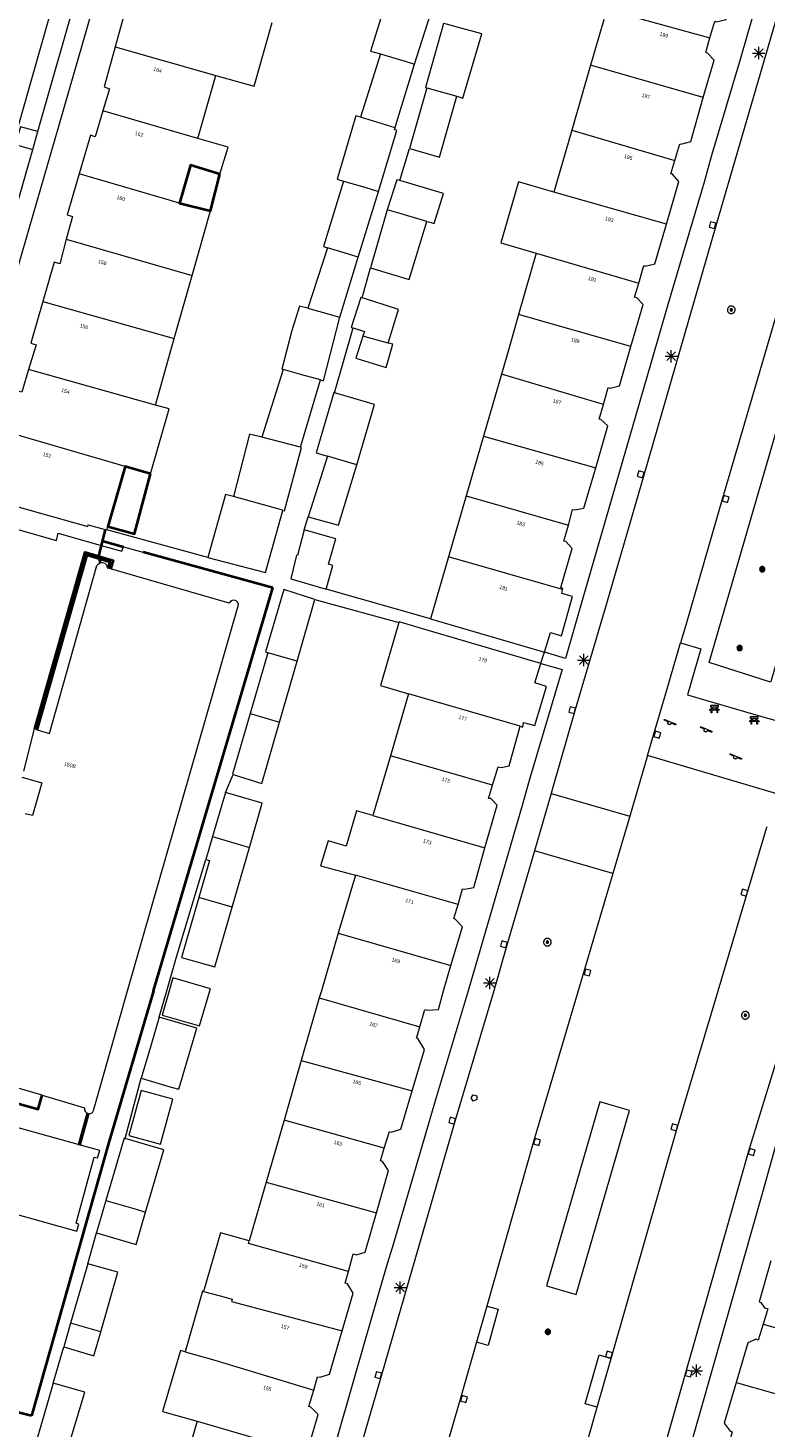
# Model space of a CAD drawing. Header units: metres. Extents: x 135779 to 137489, y 452643 to 455118.
# Tile 54 of 256: x 136502 to 136562, y 452965 to 453078. Entities that reach past the tile are written whole.
import ezdxf
from ezdxf.enums import TextEntityAlignment as Align

# ---------------------------------------------------------------- set-up
doc = ezdxf.new("R2010")
doc.units = ezdxf.units.M
doc.linetypes.add('DGN_Style_4', pattern=[89.853097, 44.898487, -22.449243, 0.056123, -22.449243])
for name, color, linetype, lineweight in [('KTop_BTD_Groenvoorziening', 62, 'Continuous', 13), ('KTop_BTD_Groenvoorziening_gras- en kruidachtigen', 62, 'Continuous', 13), ('KTop_GBI_Luifel', 40, 'Continuous', 40), ('KTop_GBI_Toegangstrap', 40, 'Continuous', 40), ('KTop_NAR_Huisnummer (t)', 7, 'Continuous', 13), ('KTop_NAR_Huisnummer tijdelijk (t)', 7, 'Continuous', 13), ('KTop_OBW_Overig Plus', 1, 'Continuous', 13), ('KTop_OTD_Open verharding', 15, 'Continuous', 13), ('KTop_PAL_Lichtmast', 40, 'Continuous', 13), ('KTop_PND_Grondvlaksituatie van BAG-pand [tachy]', 1, 'Continuous', 13), ('KTop_PND_Pandscheiding', 40, 'Continuous', 13), ('KTop_PUT_Brandkraan of -put', 1, 'Continuous', 13), ('KTop_PUT_Inspectie- of rioolput', 15, 'Continuous', 13), ('KTop_PUT_Kolk', 15, 'Continuous', 13), ('KTop_SHD_Hek (l)', 15, 'DGN_Style_4', 40), ('KTop_SHD_Muur', 15, 'Continuous', 13), ('KTop_SHD_Muur (l)', 15, 'Continuous', 40), ('KTop_STM_Bank', 40, 'Continuous', 13), ('KTop_STM_Speelvoorziening', 40, 'Continuous', 13), ('KTop_VGO_Boom', 92, 'Continuous', 13), ('KTop_WGD_Parkeervlak', 251, 'Continuous', 13), ('KTop_WGD_Rijbaan_Lokale weg', 251, 'Continuous', 13), ('KTop_WGD_Rijbaan_Lokale weg_verkeersdrempel', 40, 'Continuous', 13), ('KTop_WGD_Voetpad', 251, 'Continuous', 13), ('KTop_WGD_Voetpad_achterpad', 251, 'Continuous', 13)]:
    doc.layers.add(name, color=color, linetype=linetype, lineweight=lineweight)
doc.styles.add('Style-ROVU', font='ROVU.shx')
doc.styles.add('Style-ROVUCURSIEF', font='ROVUCURSIEF.shx')

# ---------------------------------------------------------------- blocks, each defined once
blk = doc.blocks.new('PAL_Lichtmast')
at = {"layer": 'KTop_PAL_Lichtmast'}
for p, q in [((-0.35, -0.35), (0.35, 0.35)), ((0.35, -0.35), (-0.35, 0.35)), ((0, -0.5), (0, 0.5)), ((-0.5, 0), (0.5, 0))]:
    blk.add_line(p, q, dxfattribs=at)
blk = doc.blocks.new('PUT_Brandkraan_of_-put')
at = {"layer": 'KTop_PUT_Brandkraan of -put'}
for p, q in [((-0.25, 0.03), (0, 0.25)), ((-0.16, -0.25), (-0.25, 0.03)), ((0, 0.25), (0.25, 0.03)), ((0.25, 0.03), (0.16, -0.25)), ((0.16, -0.25), (-0.16, -0.25))]:
    blk.add_line(p, q, dxfattribs=at)
blk = doc.blocks.new('PUT_Inspectie-_of_rioolput')
at = {"layer": 'KTop_PUT_Inspectie- of rioolput', "flags": 128}
for points in [[(0.31, 0), (0.31, 0.03), (0.3, 0.06), (0.29, 0.1), (0.28, 0.13), (0.27, 0.15), (0.25, 0.18), (0.23, 0.21), (0.21, 0.23), (0.18, 0.25), (0.15, 0.27), (0.13, 0.28), (0.1, 0.29), (0.06, 0.3), (0.03, 0.31), (0, 0.31), (-0.03, 0.31), (-0.06, 0.3), (-0.1, 0.29), (-0.13, 0.28), (-0.16, 0.27), (-0.18, 0.25), (-0.21, 0.23), (-0.23, 0.21), (-0.25, 0.18), (-0.27, 0.15), (-0.28, 0.13), (-0.29, 0.1), (-0.3, 0.06), (-0.31, 0.03), (-0.31, 0), (-0.31, -0.03), (-0.3, -0.06), (-0.29, -0.1), (-0.28, -0.13), (-0.27, -0.16), (-0.25, -0.18), (-0.23, -0.21), (-0.21, -0.23), (-0.18, -0.25), (-0.15, -0.27), (-0.13, -0.28), (-0.1, -0.29), (-0.06, -0.3), (-0.03, -0.31), (0, -0.31), (0.03, -0.31), (0.06, -0.3), (0.1, -0.29), (0.13, -0.28), (0.15, -0.27), (0.18, -0.25), (0.21, -0.23), (0.23, -0.21), (0.25, -0.18), (0.27, -0.15), (0.28, -0.13), (0.29, -0.1), (0.3, -0.06), (0.31, -0.03), (0.31, 0)], [(0.1, 0), (0.09, 0.01), (0.09, 0.02), (0.09, 0.03), (0.09, 0.04), (0.08, 0.05), (0.08, 0.06), (0.07, 0.06), (0.06, 0.07), (0.06, 0.08), (0.05, 0.08), (0.04, 0.09), (0.03, 0.09), (0.02, 0.09), (0.01, 0.09), (0, 0.09), (-0.01, 0.09), (-0.02, 0.09), (-0.03, 0.09), (-0.04, 0.09), (-0.05, 0.08), (-0.06, 0.08), (-0.06, 0.07), (-0.07, 0.06), (-0.08, 0.06), (-0.08, 0.05), (-0.09, 0.04), (-0.09, 0.03), (-0.09, 0.02), (-0.09, 0.01), (-0.09, 0), (-0.09, -0.01), (-0.09, -0.02), (-0.09, -0.03), (-0.09, -0.04), (-0.08, -0.05), (-0.08, -0.06), (-0.07, -0.06), (-0.06, -0.07), (-0.06, -0.08), (-0.05, -0.08), (-0.04, -0.09), (-0.03, -0.09), (-0.02, -0.09), (-0.01, -0.09), (0, -0.09), (0.01, -0.09), (0.02, -0.09), (0.03, -0.09), (0.04, -0.09), (0.05, -0.08), (0.06, -0.08), (0.06, -0.07), (0.07, -0.06), (0.08, -0.06), (0.08, -0.05), (0.09, -0.04), (0.09, -0.03), (0.09, -0.02), (0.09, -0.01), (0.1, 0)], [(0.04, 0), (0.03, 0), (0.03, 0.01), (0.03, 0.01), (0.03, 0.01), (0.03, 0.02), (0.03, 0.02), (0.03, 0.02), (0.02, 0.03), (0.02, 0.03), (0.02, 0.03), (0.01, 0.03), (0.01, 0.03), (0.01, 0.03), (0, 0.03), (0, 0.03), (0, 0.03), (-0.01, 0.03), (-0.01, 0.03), (-0.01, 0.03), (-0.02, 0.03), (-0.02, 0.03), (-0.02, 0.03), (-0.03, 0.02), (-0.03, 0.02), (-0.03, 0.02), (-0.03, 0.01), (-0.03, 0.01), (-0.03, 0.01), (-0.03, 0), (-0.03, 0), (-0.03, 0), (-0.03, -0.01), (-0.03, -0.01), (-0.03, -0.01), (-0.03, -0.02), (-0.03, -0.02), (-0.03, -0.02), (-0.02, -0.03), (-0.02, -0.03), (-0.02, -0.03), (-0.01, -0.03), (-0.01, -0.03), (-0.01, -0.03), (0, -0.03), (0, -0.03), (0, -0.03), (0.01, -0.03), (0.01, -0.03), (0.01, -0.03), (0.02, -0.03), (0.02, -0.03), (0.02, -0.03), (0.03, -0.02), (0.03, -0.02), (0.03, -0.02), (0.03, -0.01), (0.03, -0.01), (0.03, -0.01), (0.03, 0), (0.04, 0)], [(0.01, 0.02), (0.01, 0.02), (0.01, 0.02), (0, 0.02), (0, 0.02), (0, 0.02), (0, 0.02), (-0.01, 0.02), (-0.01, 0.02), (-0.01, 0.02), (-0.01, 0.02), (-0.01, 0.02), (-0.02, 0.02), (-0.02, 0.01), (-0.02, 0.01), (-0.02, 0.01), (-0.02, 0.01), (-0.02, 0.01), (-0.02, 0), (-0.02, 0), (-0.02, 0), (-0.02, 0), (-0.02, -0.01), (-0.02, -0.01), (-0.02, -0.01), (-0.02, -0.01), (-0.02, -0.01), (-0.02, -0.02), (-0.01, -0.02), (-0.01, -0.02), (-0.01, -0.02), (-0.01, -0.02), (-0.01, -0.02), (0, -0.02), (0, -0.02), (0, -0.02), (0, -0.02), (0.01, -0.02), (0.01, -0.02), (0.01, -0.02), (0.01, -0.02), (0.01, -0.02), (0.02, -0.02), (0.02, -0.01), (0.02, -0.01), (0.02, -0.01), (0.02, -0.01), (0.02, -0.01), (0.02, 0), (0.02, 0), (0.02, 0), (0.02, 0), (0.02, 0.01), (0.02, 0.01), (0.02, 0.01), (0.02, 0.01), (0.02, 0.01), (0.02, 0.02), (0.01, 0.02), (0.01, 0.02), (0.01, 0.02)]]:
    blk.add_lwpolyline(points, dxfattribs=at)
blk = doc.blocks.new('PUT_Kolk')
at = {"layer": 'KTop_PUT_Kolk', "flags": 128}
blk.add_lwpolyline([(0.22, -0.23), (0.22, 0.22), (-0.23, 0.22), (-0.23, -0.23), (0.22, -0.23)], dxfattribs=at)
blk = doc.blocks.new('STM_Speelvoorziening')
at = {"layer": 'KTop_STM_Speelvoorziening'}
for p, q in [((-0.46, 0.22), (-0.45, 0.23)), ((-0.46, 0.21), (-0.46, 0.22)), ((-0.46, 0.22), (-0.46, 0.22)), ((-0.45, 0.2), (-0.46, 0.21)), ((-0.46, 0.21), (-0.46, 0.21)), ((-0.46, 0.21), (-0.46, 0.21)), ((-0.45, 0.23), (-0.45, 0.24)), ((-0.45, 0.24), (-0.45, 0.24)), ((-0.45, 0.24), (-0.44, 0.24)), ((-0.45, 0.23), (-0.45, 0.23)), ((-0.45, 0.23), (-0.45, 0.23)), ((-0.45, 0.19), (-0.45, 0.2)), ((-0.45, 0.2), (-0.45, 0.2)), ((-0.44, 0.18), (-0.45, 0.19)), ((-0.45, 0.19), (-0.45, 0.19)), ((-0.45, 0.19), (-0.45, 0.19)), ((-0.44, 0.24), (-0.44, 0.25)), ((-0.44, 0.25), (-0.44, 0.25)), ((-0.44, 0.25), (-0.43, 0.25)), ((-0.43, 0.18), (-0.44, 0.18)), ((-0.44, 0.18), (-0.44, 0.18)), ((-0.44, 0.18), (-0.44, 0.18)), ((-0.43, 0.25), (-0.43, 0.25)), ((-0.43, 0.25), (-0.42, 0.25)), ((-0.11, 0.04), (-0.43, 0.18)), ((-0.42, 0.25), (-0.42, 0.25)), ((-0.42, 0.25), (-0.42, 0.25)), ((-0.42, 0.25), (-0.41, 0.25)), ((-0.41, 0.25), (-0.41, 0.25)), ((-0.41, 0.25), (-0.4, 0.25)), ((-0.4, 0.25), (-0.4, 0.25)), ((-0.4, 0.25), (0.03, 0.07)), ((-0.14, 0.01), (-0.13, 0.02)), ((-0.14, -0.01), (-0.14, 0.01)), ((-0.13, 0.02), (-0.12, 0.03)), ((-0.12, 0.03), (-0.11, 0.04)), ((-0.11, 0.04), (-0.11, 0.04)), ((0.03, 0.07), (0.46, -0.11)), ((-0.15, -0.03), (-0.14, -0.02)), ((-0.15, -0.05), (-0.15, -0.03)), ((-0.15, -0.06), (-0.15, -0.05)), ((-0.14, -0.07), (-0.15, -0.06)), ((-0.14, -0.02), (-0.14, -0.01)), ((-0.14, -0.09), (-0.14, -0.07)), ((-0.14, -0.1), (-0.14, -0.09)), ((-0.13, -0.11), (-0.14, -0.1)), ((-0.12, -0.12), (-0.13, -0.11)), ((-0.11, -0.13), (-0.12, -0.12)), ((-0.1, -0.14), (-0.11, -0.13)), ((-0.09, -0.15), (-0.1, -0.14)), ((-0.08, -0.16), (-0.09, -0.15)), ((-0.07, -0.16), (-0.08, -0.16)), ((-0.06, -0.17), (-0.07, -0.16)), ((-0.04, -0.17), (-0.06, -0.17)), ((-0.03, -0.17), (-0.04, -0.17)), ((-0.02, -0.18), (-0.03, -0.17)), ((0, -0.17), (-0.02, -0.18)), ((0.01, -0.17), (0, -0.17)), ((0.02, -0.17), (0.01, -0.17)), ((0.03, -0.16), (0.02, -0.17)), ((0.05, -0.16), (0.03, -0.16)), ((0.06, -0.15), (0.05, -0.16)), ((0.07, -0.14), (0.06, -0.15)), ((0.08, -0.13), (0.07, -0.14)), ((0.09, -0.12), (0.08, -0.13)), ((0.1, -0.1), (0.09, -0.11)), ((0.09, -0.11), (0.09, -0.12)), ((0.11, -0.07), (0.1, -0.09)), ((0.1, -0.09), (0.1, -0.1)), ((0.43, -0.18), (0.11, -0.05)), ((0.11, -0.05), (0.11, -0.06)), ((0.11, -0.06), (0.11, -0.07)), ((0.44, -0.18), (0.43, -0.18)), ((0.45, -0.18), (0.44, -0.18)), ((0.44, -0.18), (0.44, -0.18)), ((0.46, -0.18), (0.45, -0.18)), ((0.45, -0.18), (0.45, -0.18)), ((0.46, -0.11), (0.47, -0.11)), ((0.47, -0.18), (0.46, -0.18)), ((0.46, -0.18), (0.46, -0.18)), ((0.46, -0.18), (0.46, -0.18)), ((0.47, -0.11), (0.47, -0.11)), ((0.47, -0.11), (0.47, -0.11)), ((0.47, -0.11), (0.48, -0.12)), ((0.48, -0.17), (0.47, -0.17)), ((0.47, -0.17), (0.47, -0.17)), ((0.47, -0.17), (0.47, -0.18)), ((0.48, -0.12), (0.48, -0.12)), ((0.48, -0.12), (0.48, -0.12)), ((0.48, -0.12), (0.48, -0.13)), ((0.48, -0.13), (0.48, -0.13)), ((0.48, -0.13), (0.49, -0.13)), ((0.49, -0.15), (0.48, -0.15)), ((0.48, -0.15), (0.48, -0.16)), ((0.48, -0.16), (0.48, -0.16)), ((0.48, -0.16), (0.48, -0.16)), ((0.48, -0.16), (0.48, -0.17)), ((0.49, -0.13), (0.49, -0.14)), ((0.49, -0.14), (0.49, -0.14)), ((0.49, -0.14), (0.49, -0.15)), ((0.49, -0.15), (0.49, -0.15))]:
    blk.add_line(p, q, dxfattribs=at)
blk = doc.blocks.new('STM_Bank')
at = {"layer": 'KTop_STM_Bank'}
for p, q in [((-0.42, -0.09), (-0.3, 0.02)), ((-0.3, 0.31), (0.3, 0.31)), ((-0.3, 0.14), (-0.3, 0.31)), ((-0.2, 0.14), (-0.3, 0.14)), ((-0.3, 0.02), (-0.2, 0.02)), ((-0.2, 0.02), (-0.2, 0.14)), ((0.16, 0.14), (-0.15, 0.14)), ((-0.15, 0.14), (-0.15, 0.02)), ((-0.15, 0.02), (0.16, 0.02)), ((0.16, 0.02), (0.16, 0.14)), ((0.3, 0.14), (0.2, 0.14)), ((0.2, 0.14), (0.2, 0.02)), ((0.2, 0.02), (0.3, 0.02)), ((0.3, 0.31), (0.3, 0.14)), ((0.3, 0.02), (0.42, -0.09)), ((-0.26, -0.09), (-0.42, -0.09)), ((-0.26, -0.31), (-0.26, -0.09)), ((-0.21, -0.31), (-0.26, -0.31)), ((0.22, -0.09), (-0.21, -0.09)), ((-0.21, -0.09), (-0.21, -0.31)), ((0.22, -0.31), (0.22, -0.09)), ((0.26, -0.31), (0.22, -0.31)), ((0.42, -0.09), (0.26, -0.09)), ((0.26, -0.09), (0.26, -0.31))]:
    blk.add_line(p, q, dxfattribs=at)
blk = doc.blocks.new('VGO_Boom')
at = {"layer": 'KTop_VGO_Boom', "flags": 128}
for points in [[(0.21, 0), (0.21, 0.02), (0.21, 0.04), (0.2, 0.07), (0.2, 0.09), (0.19, 0.11), (0.17, 0.13), (0.16, 0.14), (0.14, 0.16), (0.13, 0.17), (0.11, 0.19), (0.09, 0.2), (0.07, 0.2), (0.04, 0.21), (0.02, 0.21), (0, 0.21), (-0.02, 0.21), (-0.05, 0.21), (-0.07, 0.2), (-0.09, 0.2), (-0.11, 0.19), (-0.13, 0.17), (-0.14, 0.16), (-0.16, 0.14), (-0.17, 0.13), (-0.19, 0.11), (-0.2, 0.09), (-0.2, 0.07), (-0.21, 0.04), (-0.21, 0.02), (-0.22, 0), (-0.21, -0.02), (-0.21, -0.05), (-0.2, -0.07), (-0.2, -0.09), (-0.19, -0.11), (-0.17, -0.13), (-0.16, -0.14), (-0.14, -0.16), (-0.13, -0.17), (-0.11, -0.19), (-0.09, -0.2), (-0.07, -0.2), (-0.05, -0.21), (-0.02, -0.21), (0, -0.22), (0.02, -0.21), (0.04, -0.21), (0.07, -0.2), (0.09, -0.2), (0.11, -0.19), (0.13, -0.17), (0.14, -0.16), (0.16, -0.14), (0.17, -0.13), (0.19, -0.11), (0.2, -0.09), (0.2, -0.07), (0.21, -0.05), (0.21, -0.02), (0.21, 0)], [(0.15, 0), (0.15, 0.02), (0.15, 0.03), (0.15, 0.05), (0.14, 0.06), (0.13, 0.08), (0.13, 0.09), (0.12, 0.1), (0.1, 0.12), (0.09, 0.13), (0.08, 0.13), (0.06, 0.14), (0.05, 0.15), (0.03, 0.15), (0.02, 0.15), (0, 0.15), (-0.02, 0.15), (-0.03, 0.15), (-0.05, 0.15), (-0.06, 0.14), (-0.08, 0.13), (-0.09, 0.13), (-0.1, 0.12), (-0.12, 0.1), (-0.13, 0.09), (-0.13, 0.08), (-0.14, 0.06), (-0.15, 0.05), (-0.15, 0.03), (-0.15, 0.02), (-0.16, 0), (-0.15, -0.02), (-0.15, -0.03), (-0.15, -0.05), (-0.14, -0.06), (-0.13, -0.08), (-0.13, -0.09), (-0.12, -0.1), (-0.1, -0.12), (-0.09, -0.13), (-0.08, -0.13), (-0.06, -0.14), (-0.05, -0.15), (-0.03, -0.15), (-0.02, -0.15), (0, -0.16), (0.02, -0.15), (0.03, -0.15), (0.05, -0.15), (0.06, -0.14), (0.08, -0.13), (0.09, -0.13), (0.1, -0.12), (0.12, -0.1), (0.13, -0.09), (0.13, -0.08), (0.14, -0.06), (0.15, -0.05), (0.15, -0.03), (0.15, -0.02), (0.15, 0)], [(0.1, 0), (0.09, 0.01), (0.09, 0.02), (0.09, 0.03), (0.09, 0.04), (0.08, 0.05), (0.08, 0.06), (0.07, 0.06), (0.06, 0.07), (0.06, 0.08), (0.05, 0.08), (0.04, 0.09), (0.03, 0.09), (0.02, 0.09), (0.01, 0.09), (0, 0.09), (-0.01, 0.09), (-0.02, 0.09), (-0.03, 0.09), (-0.04, 0.09), (-0.05, 0.08), (-0.06, 0.08), (-0.06, 0.07), (-0.07, 0.06), (-0.08, 0.06), (-0.08, 0.05), (-0.09, 0.04), (-0.09, 0.03), (-0.09, 0.02), (-0.09, 0.01), (-0.1, 0), (-0.09, -0.01), (-0.09, -0.02), (-0.09, -0.03), (-0.09, -0.04), (-0.08, -0.05), (-0.08, -0.06), (-0.07, -0.06), (-0.06, -0.07), (-0.06, -0.08), (-0.05, -0.08), (-0.04, -0.09), (-0.03, -0.09), (-0.02, -0.09), (-0.01, -0.09), (0, -0.1), (0.01, -0.09), (0.02, -0.09), (0.03, -0.09), (0.04, -0.09), (0.05, -0.08), (0.06, -0.08), (0.06, -0.07), (0.07, -0.06), (0.08, -0.06), (0.08, -0.05), (0.09, -0.04), (0.09, -0.03), (0.09, -0.02), (0.09, -0.01), (0.1, 0)], [(0.04, 0), (0.03, 0), (0.03, 0.01), (0.03, 0.01), (0.03, 0.01), (0.03, 0.02), (0.03, 0.02), (0.03, 0.02), (0.02, 0.03), (0.02, 0.03), (0.02, 0.03), (0.01, 0.03), (0.01, 0.03), (0.01, 0.03), (0, 0.03), (0, 0.03), (0, 0.03), (-0.01, 0.03), (-0.01, 0.03), (-0.01, 0.03), (-0.02, 0.03), (-0.02, 0.03), (-0.02, 0.03), (-0.03, 0.02), (-0.03, 0.02), (-0.03, 0.02), (-0.03, 0.01), (-0.03, 0.01), (-0.03, 0.01), (-0.04, 0), (-0.04, 0), (-0.04, 0), (-0.03, -0.01), (-0.03, -0.01), (-0.03, -0.01), (-0.03, -0.02), (-0.03, -0.02), (-0.03, -0.02), (-0.02, -0.03), (-0.02, -0.03), (-0.02, -0.03), (-0.01, -0.03), (-0.01, -0.03), (-0.01, -0.03), (0, -0.04), (0, -0.04), (0, -0.04), (0.01, -0.03), (0.01, -0.03), (0.01, -0.03), (0.02, -0.03), (0.02, -0.03), (0.02, -0.03), (0.03, -0.02), (0.03, -0.02), (0.03, -0.02), (0.03, -0.01), (0.03, -0.01), (0.03, -0.01), (0.03, 0), (0.04, 0)]]:
    blk.add_lwpolyline(points, dxfattribs=at)

msp = doc.modelspace()

# ---------------------------------------------------------------- linework, layer by layer
at = {"layer": 'KTop_BTD_Groenvoorziening', "flags": 128}
for points in [[(136507.87, 453036.06), (136509.56, 453035.58), (136509.68, 453035.95)], [(136508.43, 453034.23), (136508.58, 453034.72), (136507.7, 453034.99), (136506.74, 453035.29), (136502.69, 453021.14)], [(136546.31, 452975.42), (136550.63, 452990.31), (136548.23, 452991), (136543.92, 452976.11), (136546.31, 452975.42)]]:
    msp.add_lwpolyline(points, dxfattribs=at)
at = {"layer": 'KTop_BTD_Groenvoorziening_gras- en kruidachtigen', "flags": 128}
msp.add_lwpolyline([(136562.09, 453025.13), (136562.05, 453025), (136557.08, 453026.58), (136568.04, 453064.31), (136573.04, 453062.88), (136562.09, 453025.13)], dxfattribs=at)
at = {"layer": 'KTop_GBI_Luifel', "flags": 128}
for points in [[(136517.49, 453066.11), (136515.1, 453066.84), (136514.23, 453063.76), (136516.73, 453063.14), (136517.49, 453066.11)], [(136511.88, 453041.85), (136509.83, 453042.45), (136508.43, 453037.6), (136510.58, 453037), (136511.88, 453041.85)]]:
    msp.add_lwpolyline(points, dxfattribs=at)
at = {"layer": 'KTop_GBI_Toegangstrap', "flags": 128}
msp.add_lwpolyline([(136500.08, 452992.44), (136500, 452992.16), (136499.75, 452991.28), (136500, 452991.2), (136502.79, 452990.41), (136503.11, 452991.54)], dxfattribs=at)
at = {"layer": 'KTop_OBW_Overig Plus', "flags": 128}
for points in [[(136513.39, 453000), (136512.82, 452998.04), (136515.85, 452997.16), (136516.67, 453000), (136516.72, 453000.17), (136513.69, 453001.04), (136513.39, 453000)], [(136512.67, 452987.58), (136513.69, 452991.23), (136511.12, 452991.94), (136510.11, 452988.29), (136512.67, 452987.58)], [(136508.26, 452983.03), (136507.49, 452980.43), (136507.51, 452980.42)], [(136507.51, 452980.42), (136510.7, 452979.46), (136511.47, 452982.08)]]:
    msp.add_lwpolyline(points, dxfattribs=at)
at = {"layer": 'KTop_OTD_Open verharding', "flags": 128}
for points in [[(136539.08, 452974.48), (136540.02, 452974.22), (136539.19, 452971.28), (136538.25, 452971.55)], [(136548.02, 452966.3), (136547.06, 452966.57), (136548.19, 452970.52), (136549.14, 452970.24)]]:
    msp.add_lwpolyline(points, dxfattribs=at)
at = {"layer": 'KTop_PND_Grondvlaksituatie van BAG-pand [tachy]', "flags": 128}
for points in [[(136510.97, 453081.55), (136510.41, 453079.59), (136509.93, 453079.75), (136509, 453076.41)], [(136557.15, 453077.15), (136557.54, 453078.5), (136557.64, 453078.46), (136558.46, 453078.64), (136559.42, 453082)], [(136534.76, 453079.74), (136534.01, 453079.98), (136531.18, 453080.92), (136529.68, 453076.08), (136530.48, 453075.85)], [(136533.23, 453075.01), (136534.76, 453079.74)], [(136548.79, 453079.44), (136547.49, 453074.93)], [(136517.17, 453074.11), (136520.25, 453073.24), (136521.73, 453078.39)], [(136535.82, 453078.26), (136535.57, 453078.32), (136534.13, 453073.14), (136534.23, 453073.11)], [(136536.67, 453072.42), (136536.67, 453072.43), (136537.15, 453072.28), (136538.68, 453077.47), (136536.81, 453077.99), (136535.82, 453078.26)], [(136556.61, 453072.31), (136557.49, 453075.35), (136556.94, 453075.92), (136556.8, 453075.96), (136557.15, 453077.15)], [(136509, 453076.41), (136508.11, 453073.19), (136508.55, 453073.03), (136508.02, 453071.25)], [(136530.48, 453075.85), (136528.86, 453070.73)], [(136531.67, 453069.87), (136531.71, 453070), (136533.23, 453075.01)], [(136547.49, 453074.93), (136545.97, 453069.68)], [(136515.71, 453069), (136517.17, 453074.11)], [(136534.23, 453073.11), (136532.84, 453068.18)], [(136532.84, 453068.18), (136533.7, 453067.94), (136535.27, 453067.49), (136536.67, 453072.42)], [(136554.3, 453067.23), (136554.71, 453068.58), (136554.8, 453068.55), (136555.59, 453068.76), (136556.61, 453072.31)], [(136508.02, 453071.25), (136507.39, 453069.13), (136507.02, 453069.28), (136506.11, 453066.15)], [(136528.86, 453070.73), (136528.5, 453070.85), (136526.97, 453065.71), (136527.5, 453065.56)], [(136530.33, 453064.7), (136531.81, 453069.66), (136531.62, 453069.72), (136531.67, 453069.87)], [(136514.23, 453063.76), (136515.1, 453066.84), (136517.49, 453066.11), (136518.17, 453068.3), (136515.71, 453069)], [(136545.97, 453069.68), (136544.52, 453064.65)], [(136553.63, 453062.06), (136554.64, 453065.51), (136554.1, 453066.13), (136553.98, 453066.15), (136554.3, 453067.23)], [(136506.11, 453066.15), (136505.14, 453062.82), (136505.56, 453062.68), (136505.06, 453060.84)], [(136527.5, 453065.56), (136525.88, 453060.25), (136526.2, 453060.15)], [(136532.04, 453065.59), (136531.81, 453065.65), (136531.03, 453063.23)], [(136534.24, 453062.29), (136534.58, 453062.19), (136534.84, 453062.11), (136535.58, 453064.54), (136532.04, 453065.59)], [(136544.52, 453064.65), (136541.64, 453065.5), (136540.21, 453060.56), (136543.09, 453059.72)], [(136528.68, 453059.39), (136530.33, 453064.7)], [(136515.25, 453057.92), (136516.73, 453063.14), (136514.23, 453063.76)], [(136531.03, 453063.23), (136529.67, 453058.52)], [(136529.67, 453058.52), (136532.8, 453057.59), (136534.24, 453062.29)], [(136551.38, 453057.3), (136551.8, 453058.71), (136551.9, 453058.67), (136552.69, 453058.85), (136553.63, 453062.06)], [(136505.06, 453060.84), (136504.53, 453058.86), (136504.07, 453058.98), (136503.16, 453055.81)], [(136526.2, 453060.15), (136524.6, 453055.26)], [(136543.09, 453059.72), (136541.66, 453054.76)], [(136527.19, 453054.53), (136528.68, 453059.39)], [(136513.8, 453052.8), (136515.25, 453057.92)], [(136550.75, 453052.16), (136551.73, 453055.55), (136551.23, 453056.11), (136551.05, 453056.16), (136551.38, 453057.3)], [(136529.01, 453056.11), (136528.89, 453056.14), (136528.12, 453053.71), (136528.27, 453053.67)], [(136503.16, 453055.81), (136502.19, 453052.42), (136502.62, 453052.3), (136502.01, 453050.3)], [(136524.6, 453055.26), (136523.93, 453055.43), (136523.3, 453053.45), (136522.49, 453050.34), (136522.61, 453050.31)], [(136531.11, 453052.44), (136531.93, 453055.17), (136529.95, 453055.81), (136529.01, 453056.11)], [(136525.62, 453049.46), (136525.86, 453049.39), (136527.19, 453054.53)], [(136541.66, 453054.76), (136540.89, 453052.06), (136540.27, 453049.93)], [(136512.28, 453047.42), (136513.8, 453052.8)], [(136528.27, 453053.67), (136529.18, 453053.38), (136529.06, 453053.01)], [(136529.06, 453053.01), (136528.49, 453051.21), (136530.93, 453050.46), (136531.49, 453052.34), (136531.11, 453052.44)], [(136548.52, 453047.47), (136548.92, 453048.83), (136549.07, 453048.78), (136549.83, 453048.99), (136550.75, 453052.16)], [(136502.01, 453050.3), (136501.46, 453048.47), (136501.09, 453048.57), (136500.12, 453045.29)], [(136522.61, 453050.31), (136520.87, 453044.82)], [(136524, 453044.02), (136525.62, 453049.46)], [(136540.27, 453049.93), (136538.81, 453044.89)], [(136526.76, 453048.41), (136526.71, 453048.43), (136525.28, 453043.55), (136526.2, 453043.28)], [(136528.58, 453042.59), (136530, 453047.46), (136527.61, 453048.16), (136526.76, 453048.41)], [(136509.83, 453042.45), (136511.88, 453041.85), (136513.37, 453047.12), (136512.28, 453047.42)], [(136547.9, 453042.35), (136548.89, 453045.75), (136548.32, 453046.26), (136548.17, 453046.28), (136548.52, 453047.47)], [(136520.87, 453044.82), (136519.88, 453045.07), (136518.58, 453040.01)], [(136538.81, 453044.89), (136537.42, 453040.07)], [(136522.59, 453038.89), (136522.72, 453038.86), (136524.09, 453043.99), (136524, 453044.02)], [(136526.2, 453043.28), (136524.63, 453038.38)], [(136524.63, 453038.38), (136527.09, 453037.7), (136528.58, 453042.59)], [(136508.35, 453037.31), (136508.43, 453037.6), (136509.83, 453042.45)], [(136545.69, 453037.71), (136546.03, 453038.98), (136546.22, 453038.93), (136546.95, 453039.08), (136547.9, 453042.35)], [(136499.01, 453039.79), (136500, 453039.51), (136506.79, 453037.6), (136506.83, 453037.73), (136508.21, 453037.35)], [(136518.58, 453040.01), (136517.95, 453040.18), (136516.51, 453035.09)], [(136537.42, 453040.07), (136535.99, 453035.14)], [(136516.51, 453035.09), (136521.19, 453033.87), (136522.59, 453038.89)], [(136508.21, 453037.35), (136508.35, 453037.31)], [(136524.32, 453037.32), (136523.76, 453035.25), (136523.7, 453035.27), (136523.22, 453033.35), (136526.08, 453032.53)], [(136526.08, 453032.53), (136526.64, 453034.43), (136526.28, 453034.53), (136526.87, 453036.59), (136524.32, 453037.32)], [(136545.21, 453032.48), (136545.23, 453032.57), (136545.08, 453032.65), (136546, 453035.8), (136545.48, 453036.38), (136545.33, 453036.41), (136545.69, 453037.71)], [(136502.69, 453021.14), (136503.7, 453020.84), (136507.54, 453034.42), (136507.65, 453034.57), (136507.79, 453034.65), (136507.81, 453034.66), (136508, 453034.67), (136508.17, 453034.61), (136508.3, 453034.48), (136508.37, 453034.3), (136508.37, 453034.25), (136508.43, 453034.23)], [(136535.99, 453035.14), (136534.54, 453030.11)], [(136506.91, 452990.05), (136507.02, 452990.07), (136507.17, 452990.16), (136507.27, 452990.31), (136510.02, 453000), (136518.96, 453031.16), (136518.98, 453031.29), (136518.93, 453031.45), (136518.81, 453031.58), (136518.65, 453031.63), (136518.48, 453031.61), (136518.34, 453031.52), (136518.25, 453031.37), (136508.63, 453034.17), (136508.43, 453034.23)], [(136525.18, 453031.68), (136522.66, 453032.49), (136521.17, 453027.45), (136521.38, 453027.36)], [(136543.75, 453027.42), (136544.24, 453029), (136545.12, 453028.75), (136546.02, 453031.93), (136545.15, 453032.17), (136545.21, 453032.48)], [(136523.73, 453026.68), (136525.18, 453031.68)], [(136534.54, 453030.11), (136543.75, 453027.42)], [(136531.98, 453029.82), (136530.49, 453024.71), (136532.76, 453024.05)], [(136543.46, 453026.49), (136534.27, 453029.19), (136532, 453029.86), (136531.98, 453029.82)], [(136521.38, 453027.36), (136519.95, 453022.45)], [(136522.31, 453021.76), (136523.73, 453026.68)], [(136541.79, 453021.42), (136541.99, 453021.35), (136542.06, 453021.71), (136542.98, 453021.49), (136543.91, 453024.63), (136542.98, 453024.94), (136543.46, 453026.49)], [(136532.76, 453024.05), (136531.29, 453019.03)], [(136519.95, 453022.45), (136518.52, 453017.53), (136518.56, 453017.52)], [(136502.69, 453021.14), (136502.51, 453021.2), (136502.47, 453021.21), (136501.59, 453017.78)], [(136518.56, 453017.52), (136520.87, 453016.79), (136522.31, 453021.76)], [(136539.55, 453016.65), (136540, 453018.14), (136540.24, 453018.08), (136540.89, 453018.22), (136541.79, 453021.42)], [(136531.29, 453019.03), (136529.87, 453014.19)], [(136501.47, 453017.31), (136503.09, 453016.83), (136502.31, 453014.2), (136501.74, 453014.33)], [(136538.94, 453011.57), (136539.92, 453015.02), (136539.41, 453015.56), (136539.23, 453015.58), (136539.55, 453016.65)], [(136517.93, 453016.05), (136517.43, 453014.33), (136516.89, 453012.48)], [(136519.87, 453011.61), (136520.9, 453015.18), (136517.93, 453016.05)], [(136529.87, 453014.19), (136528.53, 453014.58), (136527.71, 453011.72), (136526.24, 453012.15), (136525.63, 453010.11), (136528.45, 453009.36)], [(136516.89, 453012.48), (136516.35, 453010.62)], [(136518.47, 453006.78), (136519.87, 453011.61)], [(136536.76, 453006.99), (136537.13, 453008.26), (136537.29, 453008.23), (136538.03, 453008.36), (136538.94, 453011.57)], [(136516.35, 453010.62), (136516.64, 453010.54), (136515.77, 453007.56)], [(136528.45, 453009.36), (136527.07, 453004.66)], [(136515.77, 453007.56), (136514.37, 453002.71), (136517.07, 453001.93), (136518.47, 453006.78)], [(136536.19, 453002.04), (136537.11, 453005.17), (136536.53, 453005.8), (136536.43, 453005.86), (136536.76, 453006.99)], [(136527.07, 453004.66), (136525.7, 453000), (136525.53, 452999.42)], [(136533.66, 452997.08), (136534.08, 452998.48), (136534.26, 452998.44), (136535.17, 452998.49), (136535.59, 453000), (136536.19, 453002.04)], [(136525.53, 452999.42), (136524.07, 452994.37)], [(136511.12, 452992.92), (136513.54, 452992.21), (136514.17, 452992.03), (136515.61, 452996.98), (136512.57, 452997.86)], [(136512.57, 452997.86), (136511.9, 452995.55), (136511.12, 452992.92)], [(136533.06, 452991.9), (136534.05, 452995.26), (136533.51, 452996.13), (136533.39, 452996.18), (136533.66, 452997.08)], [(136524.07, 452994.37), (136522.68, 452989.53)], [(136503.11, 452991.54), (136501.43, 452992.04), (136500.08, 452992.44)], [(136503.11, 452991.54), (136506.54, 452990.52), (136506.53, 452990.35), (136506.61, 452990.19), (136506.72, 452990.1)], [(136530.78, 452987.25), (136531.2, 452988.62), (136531.36, 452988.57), (136532.13, 452988.79), (136533.06, 452991.9)], [(136506.91, 452990.05), (136506.81, 452990.07), (136506.72, 452990.1)], [(136522.68, 452989.53), (136521.23, 452984.5)], [(136506.02, 452987.56), (136500, 452989.23)], [(136500.21, 452982.13), (136505.92, 452980.55), (136506.08, 452981.12), (136505.85, 452981.19), (136507.32, 452986.54), (136507.59, 452986.47), (136507.77, 452987.07), (136506.22, 452987.5)], [(136506.02, 452987.56), (136506.22, 452987.5)], [(136509.81, 452988.04), (136509.73, 452988.06), (136508.26, 452983.03)], [(136511.47, 452982.08), (136512.95, 452987.14), (136509.81, 452988.04)], [(136530.15, 452982.02), (136531.13, 452985.45), (136530.65, 452986.18), (136530.48, 452986.23), (136530.78, 452987.25)], [(136521.23, 452984.5), (136519.86, 452979.77)], [(136508.26, 452983.03), (136510.7, 452982.31), (136511.47, 452982.08)], [(136527.89, 452977.27), (136528.28, 452978.7), (136528.54, 452978.63), (136529.24, 452978.85), (136530.15, 452982.02)], [(136519.86, 452979.77), (136517.55, 452980.4), (136516.15, 452975.67)], [(136506.79, 452977.91), (136505.41, 452973.1)], [(136507.85, 452972.4), (136509.23, 452977.21), (136506.79, 452977.91)], [(136562.07, 452978.13), (136561.12, 452974.81), (136561.26, 452974.77), (136561.57, 452974.33), (136561.83, 452974.26), (136561.45, 452973.02)], [(136527.38, 452972.46), (136528.27, 452975.53), (136527.81, 452976.28), (136527.63, 452976.32), (136527.89, 452977.27)], [(136516.15, 452975.67), (136516.09, 452975.69), (136514.67, 452970.77)], [(136505.41, 452973.1), (136504.86, 452971.18)], [(136504.86, 452971.18), (136507.29, 452970.46), (136507.85, 452972.4)], [(136525.08, 452967.67), (136525.39, 452968.76), (136525.6, 452968.72), (136526.37, 452968.97), (136527.38, 452972.46)], [(136561.45, 452973.02), (136561.06, 452971.71), (136560.88, 452971.81), (136560.2, 452971.51), (136559.26, 452968.3)], [(136514.67, 452970.77), (136514.3, 452970.87), (136512.85, 452965.93), (136515.64, 452965.16)], [(136503.99, 452968.23), (136503.12, 452965.24), (136502.6, 452963.41)], [(136505.14, 452962.75), (136506.56, 452967.52), (136503.99, 452968.23)], [(136559.26, 452968.3), (136558.3, 452965.01), (136558.77, 452964.36), (136558.95, 452964.3), (136558.61, 452963.11)], [(136524.51, 452962.56), (136525.44, 452965.71), (136524.86, 452966.3), (136524.69, 452966.35), (136525.08, 452967.67)], [(136515.64, 452965.16), (136514.23, 452960.26)]]:
    msp.add_lwpolyline(points, dxfattribs=at)
at = {"layer": 'KTop_PND_Pandscheiding', "flags": 128}
for points in [[(136548.79, 453079.44), (136557.15, 453077.15)], [(136509, 453076.41), (136517.17, 453074.11)], [(136530.48, 453075.85), (136530.84, 453075.74), (136532.48, 453075.25), (136533.23, 453075.01)], [(136556.61, 453072.31), (136547.49, 453074.93)], [(136534.23, 453073.11), (136536.67, 453072.42)], [(136515.71, 453069), (136508.02, 453071.25)], [(136531.67, 453069.87), (136528.86, 453070.73)], [(136545.97, 453069.68), (136554.3, 453067.23)], [(136514.23, 453063.76), (136506.11, 453066.15)], [(136527.5, 453065.56), (136529.22, 453065.05), (136530.33, 453064.7)], [(136553.63, 453062.06), (136544.52, 453064.65)], [(136534.24, 453062.29), (136532.15, 453062.91), (136531.03, 453063.23)], [(136505.06, 453060.84), (136515.25, 453057.92)], [(136528.68, 453059.39), (136527.54, 453059.74), (136526.2, 453060.15)], [(136543.09, 453059.72), (136551.38, 453057.3)], [(136503.16, 453055.81), (136513.8, 453052.8)], [(136524.6, 453055.26), (136527.19, 453054.53)], [(136550.75, 453052.16), (136541.66, 453054.76)], [(136531.11, 453052.44), (136529.06, 453053.01)], [(136512.28, 453047.42), (136502.01, 453050.3)], [(136525.62, 453049.46), (136524.12, 453049.88), (136522.61, 453050.31)], [(136548.52, 453047.47), (136540.27, 453049.93)], [(136509.83, 453042.45), (136500.12, 453045.29)], [(136524, 453044.02), (136520.87, 453044.82)], [(136538.81, 453044.89), (136547.9, 453042.35)], [(136528.58, 453042.59), (136526.2, 453043.28)], [(136522.59, 453038.89), (136522.46, 453038.93), (136518.58, 453040.01)], [(136537.42, 453040.07), (136545.69, 453037.71)], [(136545.21, 453032.48), (136535.99, 453035.14)], [(136523.73, 453026.68), (136521.38, 453027.36)], [(136541.79, 453021.42), (136532.76, 453024.05)], [(136519.95, 453022.45), (136522.31, 453021.76)], [(136539.55, 453016.65), (136531.29, 453019.03)], [(136529.87, 453014.19), (136538.94, 453011.57)], [(136516.89, 453012.48), (136519.16, 453011.82), (136519.87, 453011.61)], [(136536.76, 453006.99), (136528.45, 453009.36)], [(136518.47, 453006.78), (136515.77, 453007.56)], [(136527.07, 453004.66), (136536.19, 453002.04)], [(136525.53, 452999.42), (136533.66, 452997.08)], [(136524.07, 452994.37), (136533.06, 452991.9)], [(136530.78, 452987.25), (136522.68, 452989.53)], [(136521.23, 452984.5), (136530.15, 452982.02)], [(136527.89, 452977.27), (136519.8, 452979.55), (136519.86, 452979.77)], [(136516.15, 452975.67), (136517.51, 452975.3), (136518.49, 452975.03), (136518.44, 452974.86), (136527.38, 452972.46)], [(136507.85, 452972.4), (136505.41, 452973.1)], [(136561.45, 452973.02), (136569.83, 452970.65)], [(136514.67, 452970.77), (136517.07, 452970.11), (136525.08, 452967.67)], [(136559.26, 452968.3), (136568.42, 452965.69)], [(136515.64, 452965.16), (136524.51, 452962.56)]]:
    msp.add_lwpolyline(points, dxfattribs=at)
at = {"layer": 'KTop_SHD_Hek (l)', "flags": 128}
for points in [[(136508.21, 453037.35), (136507.65, 453035.19)], [(136507.97, 453036.42), (136509.68, 453035.95)], [(136512.12, 453000), (136521.77, 453032.62), (136509.68, 453035.95)], [(136507.65, 453035.19), (136507.79, 453034.65)], [(136512.12, 453000), (136508.46, 452987.65), (136502.23, 452965.59), (136500, 452966.15)], [(136506.12, 452987.53), (136506.81, 452990.07)]]:
    msp.add_lwpolyline(points, dxfattribs=at)
at = {"layer": 'KTop_SHD_Muur', "flags": 128}
for points in [[(136506.72, 452990.1), (136506.02, 452987.56)], [(136506.22, 452987.5), (136506.91, 452990.05)]]:
    msp.add_lwpolyline(points, dxfattribs=at)
at = {"layer": 'KTop_SHD_Muur (l)', "flags": 128}
for points in [[(136502.51, 453021.2), (136506.59, 453035.51), (136508.84, 453034.83), (136508.63, 453034.17)], [(136502.69, 453021.14), (136506.74, 453035.29), (136508.58, 453034.72), (136508.43, 453034.23)]]:
    msp.add_lwpolyline(points, dxfattribs=at)
at = {"layer": 'KTop_WGD_Parkeervlak', "flags": 128}
msp.add_lwpolyline([(136502.76, 453069.57), (136501.34, 453069.94), (136500.93, 453068.52), (136502.34, 453068.1)], dxfattribs=at)
at = {"layer": 'KTop_WGD_Rijbaan_Lokale weg', "flags": 128}
for points in [[(136507.89, 453093.72), (136507.82, 453093.49), (136501.4, 453070.87), (136500, 453065.94), (136499.43, 453063.93), (136485.67, 453015.31)], [(136564.91, 453086.96), (136557.61, 453061.94), (136551.8, 453041.74), (136548.79, 453031.45), (136546.22, 453022.67), (136544.41, 453016.37), (136544.29, 453015.97)], [(136567.89, 453073.1), (136558.17, 453039.89), (136555.19, 453029.61), (136554.77, 453028.16)], [(136552.09, 453019.04), (136552.31, 453019.79), (136553.33, 453023.25), (136553.68, 453024.44), (136553.68, 453024.44), (136554.77, 453028.16)], [(136552.09, 453019.04), (136550.65, 453014.14)], [(136544.29, 453015.97), (136550.65, 453014.14)], [(136549.14, 452970.24), (136554.49, 452988.89), (136557.82, 453000), (136561.76, 453013.26), (136561.77, 453013.27)], [(136542.94, 453011.34), (136540.71, 453003.69), (136539.66, 453000), (136536.51, 452989.43), (136530.55, 452968.8), (136525.04, 452949.88), (136524.2, 452946.97)], [(136549.29, 453009.51), (136542.94, 453011.34)], [(136547.13, 452940.83), (136556.76, 452974.57), (136560.29, 452987.05), (136564.28, 453000), (136567.57, 453011.48)], [(136549.29, 453009.51), (136546.49, 453000), (136542.89, 452987.87), (136539.08, 452974.48)], [(136539.08, 452974.48), (136538.25, 452971.55)], [(136538.25, 452971.55), (136536.96, 452967.02), (136531.46, 452948.05), (136530.61, 452945.1)], [(136548.02, 452966.3), (136549.14, 452970.24)], [(136541.28, 452942.54), (136544.32, 452953.29), (136548.02, 452966.3)]]:
    msp.add_lwpolyline(points, dxfattribs=at)
at = {"layer": 'KTop_WGD_Rijbaan_Lokale weg_verkeersdrempel', "flags": 128}
for points in [[(136544.29, 453015.97), (136542.94, 453011.34)], [(136550.65, 453014.14), (136549.29, 453009.51)]]:
    msp.add_lwpolyline(points, dxfattribs=at)
at = {"layer": 'KTop_WGD_Voetpad', "flags": 128}
for points in [[(136575.52, 453130.81), (136573.93, 453125.04), (136567, 453101.12), (136565.28, 453095.21), (136559.58, 453075.4), (136557.27, 453067.62), (136556.67, 453065.48), (136553.76, 453055.65), (136546.91, 453031.99), (136545.45, 453026.91), (136543.75, 453027.42)], [(136499.01, 453039.79), (136496.02, 453040.64), (136500, 453054.62), (136504.44, 453070.01), (136511.01, 453092.74), (136513.47, 453091.97)], [(136502.76, 453069.57), (136503, 453070.42), (136505.93, 453080.73)], [(136502.34, 453068.1), (136502.76, 453069.57)], [(136481.41, 453000.26), (136481.51, 453000.43), (136481.67, 453000.55), (136481.87, 453000.59), (136482.03, 453000.57), (136483.13, 453000.26), (136485.14, 453007.36), (136483.7, 453007.78), (136483.97, 453008.72), (136485.4, 453008.3), (136487.35, 453015.2), (136489.48, 453022.71), (136491.63, 453030.3), (136490.19, 453030.69), (136490.59, 453032.15), (136492.03, 453031.74), (136493.54, 453037.09), (136492.13, 453037.52), (136492.36, 453038.48), (136493.82, 453038.06), (136496.84, 453048.75), (136500, 453059.87), (136502.34, 453068.1)], [(136496.09, 453039.32), (136500, 453038.21), (136499.88, 453037.71), (136500, 453037.68), (136504.27, 453036.46), (136504.41, 453037.05), (136507.87, 453036.06)], [(136508.21, 453037.35), (136507.97, 453036.42)], [(136507.97, 453036.42), (136507.87, 453036.06)], [(136554.77, 453028.16), (136556.42, 453027.68), (136555.34, 453023.96), (136556.24, 453023.7), (136561.25, 453022.24), (136563.27, 453021.66), (136564.6, 453026.29), (136565.5, 453026.04)], [(136543.46, 453026.49), (136543.6, 453026.95), (136543.75, 453027.42)], [(136543.46, 453026.49), (136545.19, 453026), (136542.52, 453017.03), (136541.95, 453015), (136537.59, 453000), (136534.98, 452991.35), (136531.5, 452979.46), (136530.93, 452977.62), (136529.31, 452971.93), (136524.71, 452955.94), (136521.9, 452946.01), (136519.29, 452936.92), (136516.83, 452928.5), (136516.72, 452928.06), (136516.57, 452927.5), (136514.85, 452921.41), (136502.25, 452878.11), (136500, 452870.11), (136496.62, 452858.32), (136493.78, 452848.57), (136490.97, 452838.72), (136488.14, 452828.87), (136486.26, 452822.51)], [(136534.03, 452884.55), (136533.18, 452884.77), (136535.32, 452892.22), (136537.13, 452898.36), (136541.64, 452914.32), (136543.45, 452920.59), (136543.91, 452922.19), (136548.36, 452938.1), (136552.52, 452952.6), (136553.12, 452954.61), (136554.41, 452959.03), (136558.23, 452972.51), (136561.43, 452983.7), (136563.94, 452992.7), (136564.15, 452993.48), (136566.09, 453000), (136570.36, 453014.3), (136573.15, 453023.75), (136575.01, 453023.18)], [(136562.57, 453015.96), (136552.09, 453019.04)]]:
    msp.add_lwpolyline(points, dxfattribs=at)
at = {"layer": 'KTop_WGD_Voetpad_achterpad', "flags": 128}
for points in [[(136532.04, 453065.59), (136532.84, 453068.18)], [(136529.01, 453056.11), (136529.67, 453058.52)], [(136526.76, 453048.41), (136528.27, 453053.67)], [(136524.32, 453037.32), (136524.63, 453038.38)], [(136516.51, 453035.09), (136508.35, 453037.31)], [(136509.68, 453035.95), (136521.77, 453032.62), (136512.12, 453000), (136508.46, 452987.65), (136502.23, 452965.59), (136500, 452966.15), (136487.81, 452969.57), (136477.09, 452972.57)], [(136509.68, 453035.95), (136507.97, 453036.42)], [(136534.54, 453030.11), (136526.08, 453032.53)], [(136525.18, 453031.68), (136531.98, 453029.82)], [(136517.93, 453016.05), (136518.56, 453017.52)], [(136512.57, 452997.86), (136513.18, 453000), (136513.95, 453002.65), (136514.56, 453004.73), (136516.35, 453010.62)], [(136509.81, 452988.04), (136511.12, 452992.92)], [(136506.79, 452977.91), (136507.51, 452980.42)], [(136503.99, 452968.23), (136504.86, 452971.18)]]:
    msp.add_lwpolyline(points, dxfattribs=at)

# ---------------------------------------------------------------- block references
at = {"layer": 'KTop_PAL_Lichtmast'}
for p in [(136561.09, 453075.92), (136554.01, 453051.37), (136546.93, 453026.78), (136539.33, 453000.64), (136532.08, 452975.97), (136556.05, 452969.24)]:
    msp.add_blockref('PAL_Lichtmast', p, dxfattribs=at)
at = {"layer": 'KTop_PUT_Brandkraan of -put', "rotation": 163.4207149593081}
msp.add_blockref('PUT_Brandkraan_of_-put', (136538.06, 452991.3), dxfattribs=at)
at = {"layer": 'KTop_PUT_Inspectie- of rioolput'}
for p, rotation in [((136558.87, 453055.13), 163.9553735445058), ((136543.99, 453003.94), 163.7357710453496), ((136560.01, 452998.02), 163.3092755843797)]:
    msp.add_blockref('PUT_Inspectie-_of_rioolput', p, dxfattribs=dict(at, rotation=rotation))
at = {"layer": 'KTop_PUT_Kolk'}
for p, rotation in [((136557.36, 453061.99), 343.9553735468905), ((136551.54, 453041.82), 343.9553735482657), ((136558.41, 453039.82), 163.6970020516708), ((136546, 453022.72), 343.9322568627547), ((136552.88, 453020.73), 163.6131531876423), ((136559.93, 453007.95), 343.4348791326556), ((136540.47, 453003.77), 343.7357710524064), ((136547.23, 453001.48), 163.6173068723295), ((136536.29, 452989.5), 343.5399851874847), ((136554.27, 452988.96), 343.3092755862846), ((136543.14, 452987.76), 164.1439643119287), ((136560.51, 452986.95), 164.2184150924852), ((136548.98, 452970.55), 343.9957834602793), ((136530.32, 452968.89), 343.8684724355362), ((136555.42, 452969.02), 164.0662682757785), ((136537.24, 452966.95), 164.1365100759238)]:
    msp.add_blockref('PUT_Kolk', p, dxfattribs=dict(at, rotation=rotation))
at = {"layer": 'KTop_STM_Bank'}
for p in [(136557.51, 453022.82), (136560.73, 453021.9)]:
    msp.add_blockref('STM_Bank', p, dxfattribs=at)
at = {"layer": 'KTop_STM_Speelvoorziening'}
for p in [(136553.89, 453021.72), (136556.82, 453021.13), (136559.22, 453018.94)]:
    msp.add_blockref('STM_Speelvoorziening', p, dxfattribs=at)
at = {"layer": 'KTop_VGO_Boom'}
for p in [(136561.38, 453034.13), (136559.55, 453027.75), (136544.03, 452972.39)]:
    msp.add_blockref('VGO_Boom', p, dxfattribs=at)

# ---------------------------------------------------------------- texts
at = {"layer": 'KTop_NAR_Huisnummer (t)', "style": 'Style-ROVU'}
for s, rotation, p in [('199', 343.9, (136553.75, 453077.29)), ('197', 343.9, (136552.3, 453072.34)), ('195', 343.9, (136550.87, 453067.39)), ('193', 343.9, (136549.33, 453062.36)), ('191', 343.9, (136547.96, 453057.51)), ('189', 343.9, (136546.58, 453052.55)), ('187', 343.9, (136545.11, 453047.6)), ('185', 343.9, (136543.69, 453042.65)), ('183', 343.9, (136542.17, 453037.73)), ('181', 343.9, (136540.78, 453032.51)), ('179', 343.9, (136539.1, 453026.7)), ('177', 343.9, (136537.48, 453021.98)), ('175', 343.9, (136536.12, 453016.96)), ('173', 343.9, (136534.6, 453011.97)), ('171', 343.9, (136533.17, 453007.15)), ('169', 343.9, (136532.07, 453002.35)), ('167', 343.8, (136530.26, 452997.16)), ('165', 343.8, (136528.91, 452992.5)), ('163', 343.8, (136527.38, 452987.57)), ('161', 343.8, (136525.98, 452982.6)), ('159', 343.8, (136524.57, 452977.63)), ('157', 343.8, (136523.1, 452972.68)), ('155', 343.8, (136521.66, 452967.72))]:
    msp.add_text(s, height=0.3, rotation=rotation, dxfattribs=at).set_placement(p, align=Align.MIDDLE_RIGHT)
at = {"layer": 'KTop_NAR_Huisnummer tijdelijk (t)', "style": 'Style-ROVUCURSIEF'}
for s, rotation, p in [('164', 344, (136512.11, 453074.64)), ('162', 344, (136510.62, 453069.45)), ('160', 344, (136509.14, 453064.26)), ('158', 344, (136507.65, 453059.07)), ('156', 344, (136506.16, 453053.88)), ('154', 344, (136504.66, 453048.65)), ('152', 344, (136503.17, 453043.46)), ('150B', 345.7, (136504.89, 453018.39))]:
    msp.add_text(s, height=0.3, rotation=rotation, dxfattribs=at).set_placement(p, align=Align.MIDDLE_LEFT)

doc.saveas('drawing.dxf')
